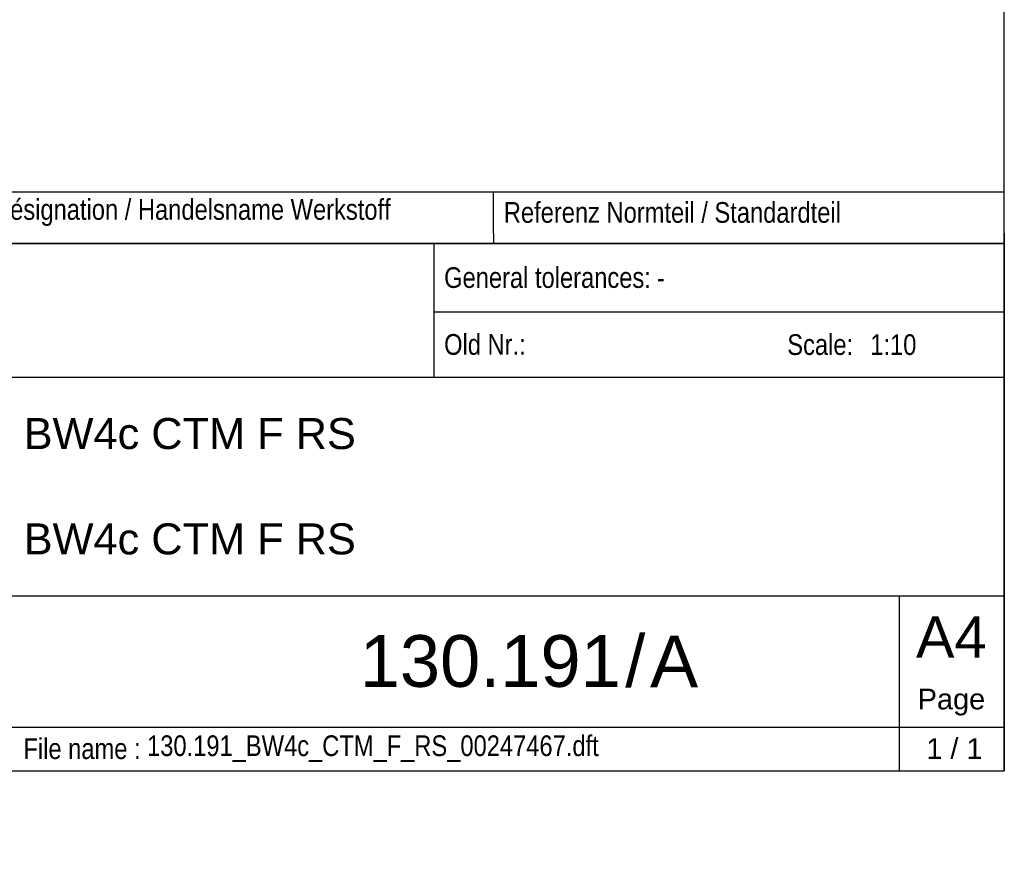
# Model space of a CAD drawing. Header units: millimetres. Extents: x 0 to 287, y 0 to 200.
# Tile 28 of 54: x 192 to 287, y 0 to 83. Entities that reach past the tile are written whole.
import ezdxf
from ezdxf import colors
from ezdxf.entities.mleader import LeaderData, LeaderLine
from ezdxf.math import Vec2, Vec3

# ---------------------------------------------------------------- set-up
doc = ezdxf.new("R2010")
doc.units = ezdxf.units.MM
for name, color, linetype in [('Cartouche', 7, 'Continuous'), ('Default', 7, 'Continuous'), ('Défaut', 7, 'Continuous'), ('Format', 7, 'Continuous'), ('Marges', 7, 'Continuous')]:
    doc.layers.add(name, color=color, linetype=linetype)

# ---------------------------------------------------------------- blocks, each defined once
blk = doc.blocks.new('_DOT')
at = {"color": 0, "linetype": 'ByBlock', "lineweight": -2}
blk.add_line((-0.5, 0), (-1, 0), dxfattribs=at)
at = {"color": 0, "linetype": 'ByBlock', "const_width": 0.5}
blk.add_lwpolyline([(-0.25, 0, 1), (0.25, 0, 1)], format="xyb", close=True, dxfattribs=at)

msp = doc.modelspace()

# ---------------------------------------------------------------- linework, layer by layer
at = {"layer": 'Cartouche', "color": 7, "linetype": 'Continuous'}
for p, q in [((287.0057, 60.9923), (97.0057, 60.9923)), ((231.8277, 60.9922), (231.8277, 48.07)), ((231.8277, 54.4022), (287.0056, 54.4022)), ((153.4656, 48.07), (287.0056, 48.07)), ((150.4656, 26.92), (287.0056, 26.92)), ((276.8457, 26.92), (276.8455, 10)), ((174.3656, 14.23), (287.0056, 14.23))]:
    msp.add_line(p, q, dxfattribs=at)
at = {"layer": 'Default', "color": 7, "linetype": 'Continuous'}
for p, q in [((97.0056, 65.9923), (287.0056, 65.9923)), ((237.6056, 65.9923), (237.6056, 65.9923)), ((287.0056, 65.9923), (287.0056, 65.9923))]:
    msp.add_line(p, q, dxfattribs=at)
at = {"layer": 'Défaut', "color": 7, "linetype": 'Continuous'}
for p, q in [((97.0056, 65.9923), (287.0056, 65.9923)), ((237.6056, 61.9923), (237.6056, 65.9923)), ((287.0056, 61.9923), (287.0056, 65.9923)), ((237.6056, 61.9923), (237.6056, 60.9923)), ((287.0056, 61.9923), (287.0056, 60.9923)), ((97.0056, 60.9923), (287.0056, 60.9923)), ((97.0056, 60.9923), (287.0056, 60.9923)), ((287.0056, 60.9922), (287.0056, 9.9915)), ((97.0056, 9.9915), (287.0056, 9.9915))]:
    msp.add_line(p, q, dxfattribs=at)
at = {"layer": 'Marges', "color": 7, "linetype": 'Continuous'}
for p, q in [((287, 10), (287, 200)), ((10, 10), (287, 10))]:
    msp.add_line(p, q, dxfattribs=at)

# ---------------------------------------------------------------- texts
at = {"layer": 'Cartouche', "char_height": 2}
for s, insert, width, attachment_point in [('{\\fArial Narrow|b0||i0||c0|p34;\\C7;\\H2.;\\W1.;General tolerances:}', (232.8277, 57.6935), 29.58847, 4), ('{\\fArial Narrow|b0||i0||c0|p34;\\C7;\\H2.;\\W1.;-}', (253.4082, 57.6969), 32.774717, 4), ('{\\fArial Narrow|b0||i0||c0|p34;\\C7;\\H2.;\\W1.;Old Nr.:}', (232.8277, 51.2269), 13.043037, 4), ('{\\fArial Narrow|b0||i0||c0|p34;\\C7;\\H2.;\\W1.;Scale:}', (266.0177, 51.2128), 9.626832, 4), ('{\\fArial|b0||i0||c0|p34;\\C7;\\H2.;\\W1.;Page}', (281.8945, 16.6481), 9.662494, 5), ('{\\fArial Narrow|b0||i0||c0|p34;\\C7;\\H2.;\\W1.;130.191_BW4c_CTM_F_RS_00247467.dft}', (204.1007, 12.1448), 71.671298, 4), ('{\\fArial Narrow|b0||i0||c0|p34;\\C7;\\H2.;\\W1.;File name :}', (192.1425, 12.1368), 19.97745, 4)]:
    msp.add_mtext(s, dxfattribs=dict(at, insert=insert, width=width, attachment_point=attachment_point))
at = {"layer": 'Défaut'}
for s, insert, char_height, width, attachment_point in [('{\\fArial Narrow|b0||i0||c0|p34;\\C7;\\H2.;\\W1.;Désignation / Handelsname Werkstoff}', (189.2056, 63.9923), 2, 47.4, 4), ('{\\fArial Narrow|b0||i0||c0|p34;\\C7;\\H2.;\\W1.;Referenz Normteil / Standardteil}', (238.6056, 63.9923), 2, 47.4, 4), ('{\\fArial Narrow|b0||i0||c0|p34;\\C7;\\H2.;\\W1.;1:10}', (274.0424, 51.208), 2, 11.732802, 4), ('{\\fArial|b0||i0||c0|p34;\\C7;\\H3.;\\W1.;BW4c CTM F RS}', (192.1684, 42.6027), 3, 93.809481, 4), ('{\\fArial|b0||i0||c0|p34;\\C7;\\H3.;\\W1.;BW4c CTM F RS}', (192.1684, 32.4144), 3, 93.809481, 4), ('{\\fArial|b0||i0||c0|p34;\\C7;\\H5.;\\W1.;130.191}', (249.9159, 20.5922), 5, 57.728847, 6), ('{\\fArial|b0||i0||c0|p34;\\C7;\\H5.;\\W1.;/}', (251.3214, 20.5914), 5, 2.696999, 5), ('{\\fArial|b0||i0||c0|p34;\\C7;\\H5.;\\W1.;A}', (252.742, 20.5871), 5, 21.11407, 4)]:
    msp.add_mtext(s, dxfattribs=dict(at, insert=insert, char_height=char_height, width=width, attachment_point=attachment_point))
at = {"layer": 'Format', "insert": (281.8756, 22.938), "char_height": 4, "width": 9.790145, "attachment_point": 5}
msp.add_mtext('{\\fArial|b0||i0||c0|p34;\\C7;\\H4.;\\W1.;A4}', dxfattribs=at)

# ---------------------------------------------------------------- leaders
at = {"layer": 'Cartouche', "color": 7, "linetype": 'Continuous'}
ml = msp.add_multileader_mtext('Standard', dxfattribs=at)
ml.set_content('{\\pxsm0.9;\\fArial|b0||i0||c0|p34;\\W1.;1 / 1\\P}', color=256)
ml.set_leader_properties()
ml.set_arrow_properties(name='DOT')
ml.build(insert=Vec2(0, 0))
ml.multileader.update_dxf_attribs({"leader_type": 0, "dogleg_length": 0, "arrow_head_size": 2})
ctx = ml.context
ctx.base_point, ctx.char_height, ctx.arrow_head_size, ctx.landing_gap_size = Vec3(277.8746, 12.1471), 2, 2, 0.7
ctx.text_align_type = 1
notes = []
notes.append((ctx, [(0, (0, 0, 0), (0, 0), (1, 0), 1, [])]))
ctx.mtext.insert, ctx.mtext.alignment = Vec3(282.1826, 13.1641), 2
for ctx, leaders in notes:
    for number, flags, end, landing, length, lines in leaders:
        leader = LeaderData()
        leader.index, (leader.has_last_leader_line, leader.has_dogleg_vector, leader.attachment_direction) = number, flags
        leader.last_leader_point, leader.dogleg_vector, leader.dogleg_length = Vec3(end), Vec3(landing), length
        for number, points, colour, breaks in lines:
            line = LeaderLine()
            line.index, line.vertices, line.color, line.breaks = number, Vec3.list(points), colors.encode_raw_color(colour), breaks
            leader.lines.append(line)
        ctx.leaders.append(leader)

doc.saveas('drawing.dxf')
